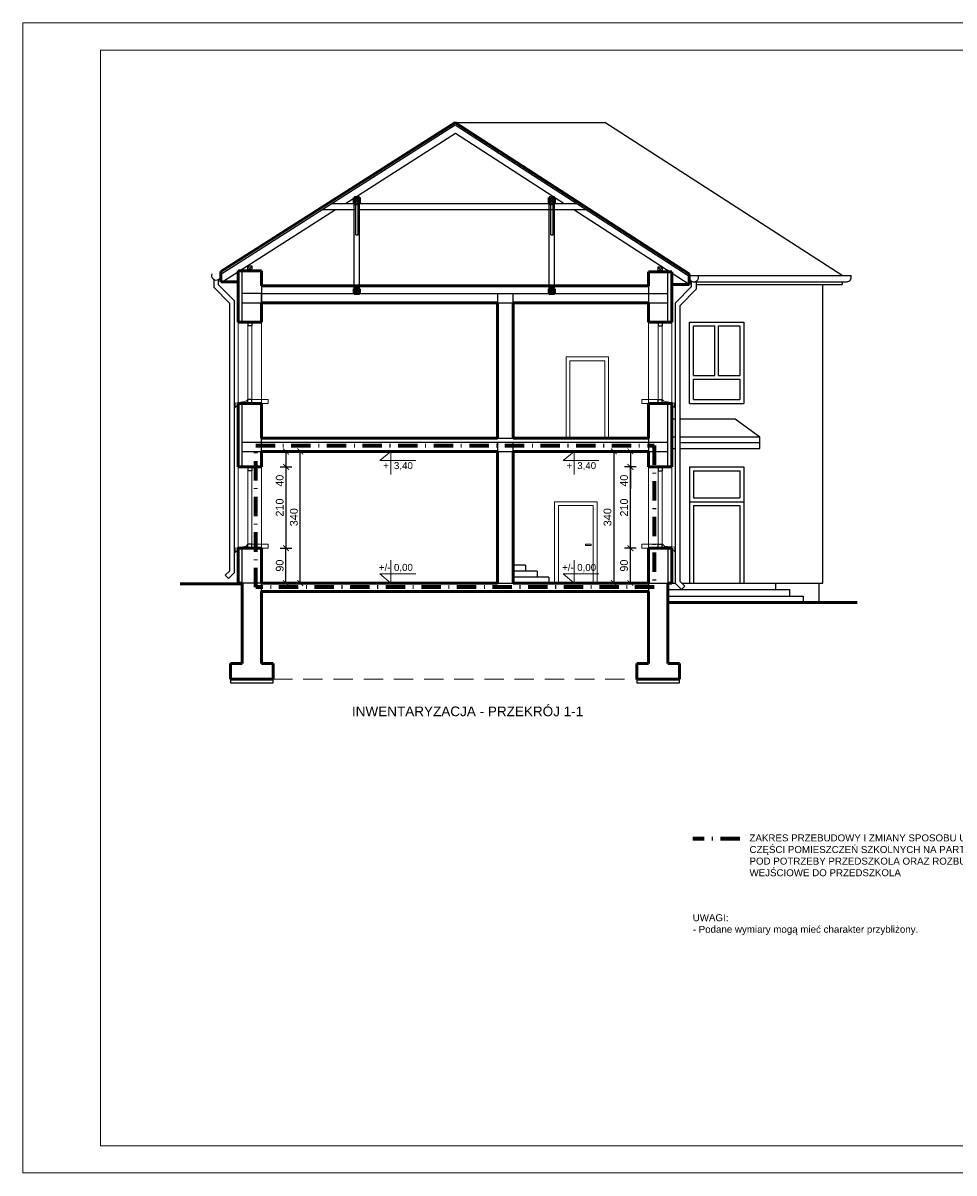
# Model space of a CAD drawing. Header units: millimetres. Extents: x -61343 to 9939, y -6894 to 7453.
# Tile 72 of 255: x -16667 to -14261, y -5924 to -2954. Entities that reach past the tile are written whole.
import ezdxf

# ---------------------------------------------------------------- set-up
doc = ezdxf.new("R2010")
doc.units = ezdxf.units.MM
doc.header["$MEASUREMENT"] = 0
doc.linetypes.add('Kropki i Kreski', pattern=[920, 500, -200, 20, -200])
doc.linetypes.add('Przerywana długa', pattern=[780, 500, -280])
doc.layers.add('810-G Ogólne', color=7, linetype='Continuous')
doc.layers.add('830-G Teksty Etykiety', color=7, linetype='Continuous')
doc.layers.add('A_opisy', color=81, linetype='Continuous', lineweight=13)
doc.layers.add('A_wymiary', color=253, linetype='Continuous', lineweight=9)
doc.layers.add('A_zakres opracowania', color=7, linetype='Continuous', lineweight=70, true_color=0xe00038)
doc.styles.get("Standard").update_dxf_attribs({"font": 'arial.ttf'})
doc.styles.add('STYL_AUTOMATYCZNY_2', font='arialbd.ttf')
doc.dimstyles.new('1do100', dxfattribs={"dimtxt": 20, "dimasz": 15, "dimexe": 15, "dimexo": 0.625, "dimgap": 6, "dimtad": 1, "dimtxsty": 'Standard', "dimblk": 'ARCHTICK', "dimcen": 2.5, "dimadec": 0, "dimazin": 0, "dimtfac": 1, "dimtmove": 0, "dimatfit": 3, "dimldrblk": 'OBLIQUE', "dimfxl": 15, "dimfxlon": 1, "dimarcsym": 0})

# ---------------------------------------------------------------- blocks, each defined once
blk = doc.blocks.new('_ArchTick')
at = {"color": 0, "linetype": 'ByBlock', "const_width": 0.15}
blk.add_lwpolyline([(-0.5, -0.5), (0.5, 0.5)], dxfattribs=at)
blk = doc.blocks.new('*D1789')
at = {"layer": 'A_wymiary', "color": 0, "lineweight": -2, "transparency": 16777216}
for p, q in [((-15082.2, -4310.3), (-15112.2, -4310.3)), ((-15097.2, -4400.3), (-15097.2, -4310.3)), ((-15082.2, -4400.3), (-15112.2, -4400.3))]:
    blk.add_line(p, q, dxfattribs=at)
at = {"layer": 'Defpoints', "color": 0, "transparency": 16777216}
for p in [(-15097.2, -4310.3), (-15050.2, -4310.3), (-15050.2, -4400.3)]:
    blk.add_point(p, dxfattribs=at)
at = {"layer": 'A_wymiary', "color": 0, "lineweight": -2, "transparency": 16777216, "xscale": 15, "yscale": 15, "zscale": 15}
for p, rotation in [((-15097.2, -4310.3), 90), ((-15097.2, -4400.3), 270)]:
    blk.add_blockref('_ArchTick', p, dxfattribs=dict(at, rotation=rotation))
at = {"layer": 'A_wymiary', "color": 0, "transparency": 16777216, "insert": (-15113.4, -4355.3), "char_height": 20, "attachment_point": 5, "rotation": 90}
blk.add_mtext('90', dxfattribs=at)
blk = doc.blocks.new('_Oblique')
at = {"color": 0, "linetype": 'ByBlock', "lineweight": -2}
blk.add_line((-0.5, -0.5), (0.5, 0.5), dxfattribs=at)
blk = doc.blocks.new('*D1790')
at = {"layer": 'A_wymiary', "color": 0, "lineweight": -2, "transparency": 16777216}
for p, q in [((-15082.2, -4100.3), (-15112.2, -4100.3)), ((-15097.2, -4310.3), (-15097.2, -4100.3)), ((-15082.2, -4310.3), (-15112.2, -4310.3))]:
    blk.add_line(p, q, dxfattribs=at)
at = {"layer": 'Defpoints', "color": 0, "transparency": 16777216}
for p in [(-15097.2, -4100.3), (-15050.2, -4100.3), (-15050.2, -4310.3)]:
    blk.add_point(p, dxfattribs=at)
at = {"layer": 'A_wymiary', "color": 0, "lineweight": -2, "transparency": 16777216, "xscale": 15, "yscale": 15, "zscale": 15}
for p, rotation in [((-15097.2, -4100.3), 90), ((-15097.2, -4310.3), 270)]:
    blk.add_blockref('_ArchTick', p, dxfattribs=dict(at, rotation=rotation))
at = {"layer": 'A_wymiary', "color": 0, "transparency": 16777216, "insert": (-15113.4, -4205.3), "char_height": 20, "attachment_point": 5, "rotation": 90}
blk.add_mtext('210', dxfattribs=at)
blk = doc.blocks.new('*D1791')
at = {"layer": 'A_wymiary', "color": 0, "lineweight": -2, "transparency": 16777216}
for p, q in [((-15082.2, -4060.3), (-15112.2, -4060.3)), ((-15097.2, -4060.3), (-15097.2, -4100.3)), ((-15082.2, -4100.3), (-15112.2, -4100.3)), ((-15097.2, -4100.3), (-15097.2, -4156.7))]:
    blk.add_line(p, q, dxfattribs=at)
at = {"layer": 'Defpoints', "color": 0, "transparency": 16777216}
for p in [(-15050.2, -4060.3), (-15097.2, -4100.3), (-15050.2, -4100.3)]:
    blk.add_point(p, dxfattribs=at)
at = {"layer": 'A_wymiary', "color": 0, "lineweight": -2, "transparency": 16777216, "xscale": 15, "yscale": 15, "zscale": 15}
for p, rotation in [((-15097.2, -4060.3), 90), ((-15097.2, -4100.3), 270)]:
    blk.add_blockref('_ArchTick', p, dxfattribs=dict(at, rotation=rotation))
at = {"layer": 'A_wymiary', "color": 0, "transparency": 16777216, "insert": (-15113.4, -4136), "char_height": 20, "attachment_point": 5, "rotation": 90}
blk.add_mtext('40', dxfattribs=at)
blk = doc.blocks.new('*D1792')
at = {"layer": 'A_wymiary', "color": 0, "lineweight": -2, "transparency": 16777216}
for p, q in [((-15125, -4060.3), (-15155, -4060.3)), ((-15140, -4060.3), (-15140, -4400.3)), ((-15125, -4400.3), (-15155, -4400.3))]:
    blk.add_line(p, q, dxfattribs=at)
at = {"layer": 'Defpoints', "color": 0, "transparency": 16777216}
for p in [(-15050.2, -4060.3), (-15140, -4400.3), (-15050.2, -4400.3)]:
    blk.add_point(p, dxfattribs=at)
at = {"layer": 'A_wymiary', "color": 0, "lineweight": -2, "transparency": 16777216, "xscale": 15, "yscale": 15, "zscale": 15}
for p, rotation in [((-15140, -4060.3), 90), ((-15140, -4400.3), 270)]:
    blk.add_blockref('_ArchTick', p, dxfattribs=dict(at, rotation=rotation))
at = {"layer": 'A_wymiary', "color": 0, "transparency": 16777216, "insert": (-15156.2, -4230.3), "char_height": 20, "attachment_point": 5, "rotation": 90}
blk.add_mtext('340', dxfattribs=at)
blk = doc.blocks.new('*D1793')
at = {"layer": 'A_wymiary', "color": 0, "lineweight": -2, "transparency": 16777216}
for p, q in [((-15935.4, -4060.3), (-15965.4, -4060.3)), ((-15950.4, -4400.3), (-15950.4, -4060.3)), ((-15935.4, -4400.3), (-15965.4, -4400.3))]:
    blk.add_line(p, q, dxfattribs=at)
at = {"layer": 'Defpoints', "color": 0, "transparency": 16777216}
for p in [(-15950.4, -4060.3), (-15440.2, -4060.3), (-15440.2, -4400.3)]:
    blk.add_point(p, dxfattribs=at)
at = {"layer": 'A_wymiary', "color": 0, "lineweight": -2, "transparency": 16777216, "xscale": 15, "yscale": 15, "zscale": 15}
for p, rotation in [((-15950.4, -4060.3), 90), ((-15950.4, -4400.3), 270)]:
    blk.add_blockref('_ArchTick', p, dxfattribs=dict(at, rotation=rotation))
at = {"layer": 'A_wymiary', "color": 0, "transparency": 16777216, "insert": (-15966.6, -4230.3), "char_height": 20, "attachment_point": 5, "rotation": 90}
blk.add_mtext('340', dxfattribs=at)
blk = doc.blocks.new('*D1794')
at = {"layer": 'A_wymiary', "color": 0, "lineweight": -2, "transparency": 16777216}
for p, q in [((-16002, -4060.3), (-15972, -4060.3)), ((-15987, -4060.3), (-15987, -4100.3)), ((-16002, -4100.3), (-15972, -4100.3)), ((-15987, -4100.3), (-15987, -4156.7))]:
    blk.add_line(p, q, dxfattribs=at)
at = {"layer": 'Defpoints', "color": 0, "transparency": 16777216}
for p in [(-16050.2, -4060.3), (-16050.2, -4100.3), (-15987, -4100.3)]:
    blk.add_point(p, dxfattribs=at)
at = {"layer": 'A_wymiary', "color": 0, "lineweight": -2, "transparency": 16777216, "xscale": 15, "yscale": 15, "zscale": 15}
for p, rotation in [((-15987, -4060.3), 90), ((-15987, -4100.3), 270)]:
    blk.add_blockref('_ArchTick', p, dxfattribs=dict(at, rotation=rotation))
at = {"layer": 'A_wymiary', "color": 0, "transparency": 16777216, "insert": (-16003.2, -4136), "char_height": 20, "attachment_point": 5, "rotation": 90}
blk.add_mtext('40', dxfattribs=at)
blk = doc.blocks.new('*D1795')
at = {"layer": 'A_wymiary', "color": 0, "lineweight": -2, "transparency": 16777216}
for p, q in [((-16002, -4100.3), (-15972, -4100.3)), ((-15987, -4100.3), (-15987, -4310.3)), ((-16002, -4310.3), (-15972, -4310.3))]:
    blk.add_line(p, q, dxfattribs=at)
at = {"layer": 'Defpoints', "color": 0, "transparency": 16777216}
for p in [(-16050.2, -4100.3), (-16050.2, -4310.3), (-15987, -4310.3)]:
    blk.add_point(p, dxfattribs=at)
at = {"layer": 'A_wymiary', "color": 0, "lineweight": -2, "transparency": 16777216, "xscale": 15, "yscale": 15, "zscale": 15}
for p, rotation in [((-15987, -4100.3), 90), ((-15987, -4310.3), 270)]:
    blk.add_blockref('_ArchTick', p, dxfattribs=dict(at, rotation=rotation))
at = {"layer": 'A_wymiary', "color": 0, "transparency": 16777216, "insert": (-16003.2, -4205.3), "char_height": 20, "attachment_point": 5, "rotation": 90}
blk.add_mtext('210', dxfattribs=at)
blk = doc.blocks.new('*D1796')
at = {"layer": 'A_wymiary', "color": 0, "lineweight": -2, "transparency": 16777216}
for p, q in [((-16002, -4310.3), (-15972, -4310.3)), ((-15987, -4400.3), (-15987, -4310.3)), ((-16002, -4400.3), (-15972, -4400.3))]:
    blk.add_line(p, q, dxfattribs=at)
at = {"layer": 'Defpoints', "color": 0, "transparency": 16777216}
for p in [(-16050.2, -4310.3), (-15987, -4310.3), (-16050.2, -4400.3)]:
    blk.add_point(p, dxfattribs=at)
at = {"layer": 'A_wymiary', "color": 0, "lineweight": -2, "transparency": 16777216, "xscale": 15, "yscale": 15, "zscale": 15}
for p, rotation in [((-15987, -4310.3), 90), ((-15987, -4400.3), 270)]:
    blk.add_blockref('_ArchTick', p, dxfattribs=dict(at, rotation=rotation))
at = {"layer": 'A_wymiary', "color": 0, "transparency": 16777216, "insert": (-16003.2, -4355.3), "char_height": 20, "attachment_point": 5, "rotation": 90}
blk.add_mtext('90', dxfattribs=at)

msp = doc.modelspace()

# ---------------------------------------------------------------- linework, layer by layer
at = {"layer": '810-G Ogólne', "color": 7, "linetype": 'Continuous', "lineweight": 50}
for p, q in [((-15550.236, -3210.505), (-16155.236, -3595.869)), ((-14945.236, -3601.299), (-15550.236, -3210.505)), ((-15796.823, -3404.718), (-15810.823, -3404.718)), ((-15810.823, -3404.718), (-15810.823, -3420.718)), ((-15796.823, -3420.718), (-15796.823, -3404.718)), ((-15292.916, -3404.718), (-15306.916, -3404.718)), ((-15306.916, -3404.718), (-15306.916, -3420.718)), ((-15292.916, -3420.718), (-15292.916, -3404.718)), ((-15810.823, -3420.718), (-15796.823, -3420.718)), ((-15306.916, -3420.718), (-15292.916, -3420.718)), ((-16110.236, -3726.299), (-16110.236, -3593.623)), ((-16050.236, -3593.623), (-16110.236, -3593.623)), ((-16050.236, -3632.299), (-16050.236, -3593.623)), ((-16155.236, -3595.869), (-16155.236, -3622.558)), ((-16155.236, -3622.558), (-16110.236, -3622.558)), ((-15050.236, -3632.299), (-15050.236, -3596.729)), ((-15050.236, -3596.729), (-14990.236, -3596.729)), ((-14990.236, -3726.299), (-14990.236, -3596.729)), ((-14945.236, -3601.299), (-14945.236, -3629.299)), ((-16050.236, -3632.299), (-15050.236, -3632.299)), ((-15810.823, -3640.299), (-15796.823, -3640.299)), ((-15810.823, -3640.299), (-15810.823, -3652.299)), ((-15810.823, -3652.299), (-15796.823, -3652.299)), ((-15796.823, -3652.299), (-15796.823, -3640.299)), ((-15306.916, -3640.299), (-15292.916, -3640.299)), ((-15306.916, -3640.299), (-15306.916, -3652.299)), ((-15306.916, -3652.299), (-15292.916, -3652.299)), ((-15292.916, -3652.299), (-15292.916, -3640.299)), ((-14945.236, -3629.299), (-14989.156, -3629.299)), ((-16050.236, -3726.299), (-16050.236, -3676.299)), ((-16050.236, -3676.299), (-15440.236, -3676.299)), ((-15440.236, -3676.299), (-15440.236, -4026.299)), ((-15400.236, -3676.299), (-15400.236, -4026.299)), ((-15400.236, -3676.299), (-15050.236, -3676.299)), ((-15050.236, -3676.299), (-15050.236, -3726.299)), ((-16110.236, -3726.299), (-16050.236, -3726.299)), ((-15050.236, -3726.299), (-14990.236, -3726.299)), ((-16110.236, -3936.299), (-16050.236, -3936.299)), ((-16110.236, -4100.299), (-16110.236, -3936.299)), ((-16050.236, -3936.299), (-16050.236, -4026.299)), ((-14990.236, -3936.299), (-15050.236, -3936.299)), ((-15050.236, -3936.299), (-15050.236, -4026.299)), ((-14990.236, -4100.299), (-14990.236, -3936.299)), ((-16050.236, -4026.299), (-15440.236, -4026.299)), ((-15400.236, -4026.299), (-15050.236, -4026.299)), ((-16050.236, -4060.299), (-15440.236, -4060.299)), ((-16050.236, -4060.299), (-16050.236, -4100.299)), ((-15440.236, -4060.299), (-15440.236, -4400.299)), ((-15400.236, -4400.299), (-15400.236, -4060.299)), ((-15400.236, -4060.299), (-15050.236, -4060.299)), ((-15050.236, -4060.299), (-15050.236, -4100.299)), ((-16110.236, -4100.299), (-16050.236, -4100.299)), ((-15050.236, -4100.299), (-14990.236, -4100.299)), ((-16110.236, -4400.299), (-16110.236, -4310.299)), ((-16110.236, -4310.299), (-16050.236, -4310.299)), ((-16050.236, -4310.299), (-16050.236, -4400.299)), ((-14990.236, -4310.299), (-15050.236, -4310.299)), ((-15050.236, -4310.299), (-15050.236, -4400.299)), ((-14990.236, -4400.299), (-14990.236, -4310.299)), ((-16260.591, -4402.299), (-16100.236, -4402.299)), ((-16100.236, -4400.299), (-16110.236, -4400.299)), ((-16100.236, -4400.299), (-16100.236, -4402.299)), ((-16100.236, -4402.299), (-16100.236, -4608.299)), ((-16050.236, -4400.299), (-15440.236, -4400.299)), ((-16050.236, -4608.299), (-16050.236, -4422.299)), ((-16050.236, -4422.299), (-15590.236, -4422.299)), ((-15590.236, -4422.299), (-15050.236, -4422.299)), ((-15400.236, -4400.299), (-15050.236, -4400.299)), ((-15050.236, -4422.299), (-15050.236, -4608.299)), ((-15000.236, -4608.299), (-15000.236, -4400.299)), ((-14990.236, -4400.299), (-15000.236, -4400.299)), ((-15000.236, -4450.299), (-14511.496, -4450.299)), ((-16100.236, -4608.299), (-16130.236, -4608.299)), ((-16130.236, -4608.299), (-16130.236, -4648.299)), ((-16050.236, -4608.299), (-16020.236, -4608.299)), ((-16020.236, -4608.299), (-16020.236, -4648.299)), ((-15050.236, -4608.299), (-15080.236, -4608.299)), ((-15080.236, -4608.299), (-15080.236, -4648.299)), ((-15000.236, -4608.299), (-14970.236, -4608.299)), ((-14970.236, -4608.299), (-14970.236, -4648.299)), ((-16130.236, -4648.299), (-16020.236, -4648.299)), ((-15080.236, -4648.299), (-14970.236, -4648.299))]:
    msp.add_line(p, q, dxfattribs=at)
at = {"layer": '810-G Ogólne', "color": 7, "linetype": 'Continuous', "lineweight": 25}
for p, q in [((-15549.459, -3218.007), (-16155.096, -3603.777)), ((-15550.236, -3210.505), (-15162.919, -3210.505)), ((-14945.236, -3608.299), (-15549.459, -3218.007)), ((-14550.236, -3606.262), (-15162.919, -3210.505)), ((-15548.907, -3239.363), (-15833.624, -3420.718)), ((-15268.146, -3420.718), (-15548.907, -3239.363)), ((-15810.823, -3420.718), (-15796.823, -3404.718)), ((-15810.823, -3404.718), (-15796.823, -3420.718)), ((-15306.916, -3420.718), (-15292.916, -3404.718)), ((-15306.916, -3404.718), (-15292.916, -3420.718)), ((-15858.743, -3436.718), (-16150.501, -3622.558)), ((-15806.823, -3436.718), (-15892.823, -3436.718)), ((-15235.635, -3420.718), (-15867.704, -3420.718)), ((-15810.823, -3652.299), (-15810.823, -3416.718)), ((-15806.823, -3500.718), (-15806.823, -3420.718)), ((-15800.823, -3500.718), (-15800.823, -3420.718)), ((-15210.865, -3436.718), (-15800.823, -3436.718)), ((-15796.823, -3652.299), (-15796.823, -3416.718)), ((-15306.916, -3652.299), (-15306.916, -3416.718)), ((-15302.916, -3500.718), (-15302.916, -3420.718)), ((-15296.916, -3500.718), (-15296.916, -3420.718)), ((-15210.865, -3436.718), (-15296.916, -3436.718)), ((-15292.916, -3652.299), (-15292.916, -3416.718)), ((-14945.236, -3629.299), (-15243.376, -3436.718)), ((-15806.823, -3500.718), (-15800.823, -3500.718)), ((-15302.916, -3500.718), (-15296.916, -3500.718)), ((-16100.236, -3726.299), (-16100.236, -3593.623)), ((-16086.236, -3581.623), (-16086.236, -3593.623)), ((-16074.236, -3581.623), (-16086.236, -3581.623)), ((-16086.236, -3593.623), (-16074.236, -3581.623)), ((-16074.236, -3593.623), (-16086.236, -3581.623)), ((-16086.236, -3593.623), (-16074.236, -3593.623)), ((-16074.236, -3593.623), (-16074.236, -3581.623)), ((-15026.236, -3584.729), (-15026.236, -3596.729)), ((-15014.236, -3584.729), (-15026.236, -3584.729)), ((-15026.236, -3596.729), (-15014.236, -3584.729)), ((-15014.236, -3596.729), (-15026.236, -3584.729)), ((-15014.236, -3596.729), (-15014.236, -3584.729)), ((-16173.685, -3616.178), (-16173.685, -3636.545)), ((-16161.493, -3629.837), (-16161.493, -3616.178)), ((-15026.236, -3596.729), (-15014.236, -3596.729)), ((-15000.236, -3726.299), (-15000.236, -3593.772)), ((-14945.589, -3606.262), (-14527.037, -3606.262)), ((-14939.129, -3634.631), (-14939.129, -3620.972)), ((-14932.374, -3622.456), (-14537.678, -3622.456)), ((-14926.938, -3620.972), (-14926.938, -3641.339)), ((-14550.236, -3622.456), (-14550.236, -3629.299)), ((-16173.685, -3636.545), (-16132.518, -3678.469)), ((-16120.236, -3671.818), (-16161.493, -3629.837)), ((-16050.236, -3652.299), (-16100.236, -3652.299)), ((-16050.236, -3632.299), (-16050.236, -3676.299)), ((-16050.236, -3652.299), (-15000.236, -3652.299)), ((-16050.236, -3676.299), (-16050.236, -3652.299)), ((-15796.823, -3640.299), (-15810.823, -3652.299)), ((-15810.823, -3640.299), (-15796.823, -3652.299)), ((-15440.236, -3652.299), (-15440.236, -3676.299)), ((-15400.236, -3676.299), (-15400.236, -3652.299)), ((-15292.916, -3640.299), (-15306.916, -3652.299)), ((-15306.916, -3640.299), (-15292.916, -3652.299)), ((-15050.236, -3632.299), (-15050.236, -3676.299)), ((-14980.386, -3676.612), (-14939.129, -3634.631)), ((-14926.938, -3641.339), (-14968.104, -3683.263)), ((-14926.938, -3629.299), (-14550.236, -3629.299)), ((-14600.236, -4400.299), (-14600.236, -3629.299)), ((-16132.518, -4368.698), (-16132.518, -3678.469)), ((-16120.236, -4373.386), (-16120.236, -3671.818)), ((-16100.236, -3676.299), (-16045.236, -3676.299)), ((-15440.236, -3676.299), (-15400.236, -3676.299)), ((-15050.236, -3676.299), (-15000.236, -3676.299)), ((-14980.386, -4401.386), (-14980.386, -3676.612)), ((-14968.104, -4396.698), (-14968.104, -3683.263)), ((-16085.236, -3726.299), (-16085.236, -3736.299)), ((-16075.236, -3736.299), (-16085.236, -3736.299)), ((-16075.236, -3726.299), (-16075.236, -3736.299)), ((-15025.236, -3726.299), (-15025.236, -3736.299)), ((-15025.236, -3736.299), (-15015.236, -3736.299)), ((-15015.236, -3726.299), (-15015.236, -3736.299)), ((-14944.236, -3936.299), (-14944.236, -3726.299)), ((-14944.236, -3726.299), (-14804.236, -3726.299)), ((-14934.236, -3736.299), (-14879.236, -3736.299)), ((-14934.236, -3864.112), (-14934.236, -3736.299)), ((-14879.236, -3864.112), (-14879.236, -3736.299)), ((-14869.236, -3864.112), (-14869.236, -3736.299)), ((-14869.236, -3736.299), (-14814.236, -3736.299)), ((-14814.236, -3736.299), (-14814.236, -3864.112)), ((-14804.236, -3726.299), (-14804.236, -3936.299)), ((-14934.236, -3864.112), (-14879.236, -3864.112)), ((-14934.236, -3926.299), (-14934.236, -3874.112)), ((-14934.236, -3874.112), (-14814.236, -3874.112)), ((-14869.236, -3864.112), (-14814.236, -3864.112)), ((-14814.236, -3874.112), (-14814.236, -3926.299)), ((-16100.236, -4100.299), (-16100.236, -3936.299)), ((-16085.236, -3936.299), (-16085.236, -3926.299)), ((-16075.236, -3926.299), (-16085.236, -3926.299)), ((-16075.236, -3936.299), (-16075.236, -3926.299)), ((-15025.236, -3926.299), (-15015.236, -3926.299)), ((-15025.236, -3936.299), (-15025.236, -3926.299)), ((-15015.236, -3936.299), (-15015.236, -3926.299)), ((-15000.236, -4100.299), (-15000.236, -3936.299)), ((-14944.236, -3936.299), (-14804.236, -3936.299)), ((-14934.236, -3926.299), (-14814.236, -3926.299)), ((-14980.386, -3976.831), (-14990.236, -3976.831)), ((-14826.694, -3976.831), (-14968.104, -3976.831)), ((-14763.056, -4023.286), (-14826.694, -3976.831)), ((-16100.236, -4036.299), (-15000.236, -4036.299)), ((-16050.236, -4060.299), (-16050.236, -4026.299)), ((-15440.236, -4026.299), (-15400.236, -4026.299)), ((-15440.236, -4036.299), (-15440.236, -4060.299)), ((-15400.236, -4060.299), (-15400.236, -4036.299)), ((-15050.236, -4026.299), (-15050.236, -4060.299)), ((-14980.386, -4023.286), (-14990.236, -4023.286)), ((-14763.056, -4023.286), (-14968.104, -4023.286)), ((-14763.056, -4037.966), (-14968.104, -4037.966)), ((-14763.056, -4052.646), (-14763.056, -4023.286)), ((-16100.236, -4060.299), (-16050.236, -4060.299)), ((-15440.236, -4060.299), (-15400.236, -4060.299)), ((-15050.236, -4060.299), (-15000.236, -4060.299)), ((-14990.236, -4052.646), (-14980.386, -4052.646)), ((-14968.104, -4052.646), (-14763.056, -4052.646)), ((-16085.236, -4100.299), (-16085.236, -4110.299)), ((-16075.236, -4110.299), (-16085.236, -4110.299)), ((-16075.236, -4100.299), (-16075.236, -4110.299)), ((-15025.236, -4100.299), (-15025.236, -4110.299)), ((-15025.236, -4110.299), (-15015.236, -4110.299)), ((-15015.236, -4100.299), (-15015.236, -4110.299)), ((-14944.236, -4100.299), (-14944.236, -4400.299)), ((-14944.236, -4100.299), (-14804.236, -4100.299)), ((-14934.236, -4110.299), (-14814.236, -4110.299)), ((-14934.236, -4110.299), (-14934.236, -4180.299)), ((-14814.236, -4110.299), (-14814.236, -4180.299)), ((-14804.236, -4100.299), (-14804.236, -4400.299)), ((-14934.236, -4180.299), (-14814.236, -4180.299)), ((-14944.236, -4190.299), (-14804.236, -4190.299)), ((-14934.236, -4200.299), (-14814.236, -4200.299)), ((-14934.236, -4200.299), (-14934.236, -4400.299)), ((-14814.236, -4200.299), (-14814.236, -4400.299)), ((-16085.236, -4310.299), (-16085.236, -4300.299)), ((-16075.236, -4300.299), (-16085.236, -4300.299)), ((-16075.236, -4310.299), (-16075.236, -4300.299)), ((-15025.236, -4300.299), (-15015.236, -4300.299)), ((-15025.236, -4310.299), (-15025.236, -4300.299)), ((-15015.236, -4310.299), (-15015.236, -4300.299)), ((-16100.236, -4400.299), (-16100.236, -4310.299)), ((-15000.236, -4310.299), (-15000.236, -4400.299)), ((-15368.236, -4353.799), (-15400.236, -4353.799)), ((-15368.236, -4353.799), (-15368.236, -4369.299)), ((-16132.518, -4368.698), (-16144.149, -4380.329)), ((-16144.149, -4380.329), (-16135.664, -4388.814)), ((-16120.236, -4373.386), (-16135.664, -4388.814)), ((-15338.236, -4369.299), (-15400.236, -4369.299)), ((-15308.236, -4384.799), (-15400.236, -4384.799)), ((-15338.236, -4369.299), (-15338.236, -4384.799)), ((-15308.236, -4384.799), (-15308.236, -4400.299)), ((-16050.236, -4400.299), (-16100.236, -4400.299)), ((-16050.236, -4422.299), (-16050.236, -4397.843)), ((-15440.236, -4400.299), (-15400.236, -4400.299)), ((-15050.236, -4400.299), (-14990.236, -4400.299)), ((-15050.236, -4400.299), (-15050.236, -4422.299)), ((-15000.236, -4417.299), (-14686.236, -4417.299)), ((-14990.236, -4400.299), (-14980.386, -4400.299)), ((-14980.386, -4401.386), (-14964.958, -4416.814)), ((-14968.104, -4396.698), (-14956.473, -4408.329)), ((-14956.473, -4408.329), (-14964.958, -4416.814)), ((-14964.503, -4400.299), (-14723.236, -4400.299)), ((-14723.236, -4400.299), (-14600.236, -4400.299)), ((-14722.236, -4400.299), (-14722.236, -4417.299)), ((-14686.236, -4417.299), (-14686.236, -4434.299)), ((-14610.236, -4400.299), (-14610.236, -4450.299)), ((-15000.236, -4434.299), (-14650.236, -4434.299)), ((-14650.236, -4434.299), (-14650.236, -4450.299)), ((-16130.236, -4648.299), (-16130.236, -4658.299)), ((-16130.236, -4658.299), (-16020.236, -4658.299)), ((-16020.236, -4658.299), (-16020.236, -4648.299)), ((-15080.236, -4648.299), (-15080.236, -4658.299)), ((-15080.236, -4658.299), (-14970.236, -4658.299)), ((-14970.236, -4658.299), (-14970.236, -4648.299))]:
    msp.add_line(p, q, dxfattribs=at)
at = {"layer": '810-G Ogólne', "color": 7, "linetype": 'Continuous', "lineweight": 13}
for p, q in [((-16110.236, -3936.299), (-16110.236, -3726.299)), ((-16050.236, -3726.299), (-16050.236, -3936.299)), ((-15050.236, -3726.299), (-15050.236, -3936.299)), ((-14990.236, -3936.299), (-14990.236, -3726.299)), ((-16110.236, -4310.299), (-16110.236, -4100.299)), ((-16050.236, -4100.299), (-16050.236, -4310.299)), ((-15050.236, -4100.299), (-15050.236, -4310.299)), ((-14990.236, -4310.299), (-14990.236, -4100.299))]:
    msp.add_line(p, q, dxfattribs=at)
at = {"layer": '810-G Ogólne', "color": 7, "linetype": 'Continuous', "lineweight": 15}
for p, q in [((-16085.236, -3926.299), (-16085.236, -3736.299)), ((-16075.236, -3736.299), (-16075.236, -3926.299)), ((-15025.236, -3736.299), (-15025.236, -3926.299)), ((-15015.236, -3926.299), (-15015.236, -3736.299)), ((-15263.236, -3816.299), (-15153.236, -3816.299)), ((-15263.236, -3816.299), (-15263.236, -4026.299)), ((-15253.236, -3826.299), (-15163.236, -3826.299)), ((-15253.236, -3826.299), (-15253.236, -4026.299)), ((-15163.236, -3826.299), (-15163.236, -4026.299)), ((-15153.236, -3816.299), (-15153.236, -4026.299)), ((-16089.924, -3930.987), (-16118.262, -3936.028)), ((-16118.262, -3936.028), (-16118.262, -3947.047)), ((-16118.262, -3947.047), (-16114.203, -3942.987)), ((-16085.236, -3926.299), (-16089.924, -3930.987)), ((-16075.236, -3926.299), (-16032.736, -3926.299)), ((-16032.736, -3936.299), (-16062.736, -3936.299)), ((-16032.736, -3926.299), (-16032.736, -3936.299)), ((-15025.236, -3926.299), (-15067.736, -3926.299)), ((-15067.736, -3926.299), (-15067.736, -3936.299)), ((-15067.736, -3936.299), (-15037.736, -3936.299)), ((-15015.236, -3926.299), (-15010.548, -3930.987)), ((-15010.548, -3930.987), (-14983.078, -3935.562)), ((-14983.169, -3947.047), (-14987.229, -3942.987)), ((-14983.169, -3936.028), (-14983.169, -3947.047)), ((-16085.236, -4300.299), (-16085.236, -4110.299)), ((-16075.236, -4110.299), (-16075.236, -4300.299)), ((-15025.236, -4110.299), (-15025.236, -4300.299)), ((-15015.236, -4300.299), (-15015.236, -4110.299)), ((-15293.236, -4190.299), (-15183.236, -4190.299)), ((-15293.236, -4190.299), (-15293.236, -4400.299)), ((-15283.236, -4200.299), (-15193.236, -4200.299)), ((-15283.236, -4200.299), (-15283.236, -4400.299)), ((-15193.236, -4200.299), (-15193.236, -4400.299)), ((-15183.236, -4190.299), (-15183.236, -4400.299)), ((-16089.924, -4304.987), (-16118.262, -4310.028)), ((-16085.236, -4300.299), (-16089.924, -4304.987)), ((-16075.236, -4300.299), (-16032.736, -4300.299)), ((-16032.736, -4300.299), (-16032.736, -4310.299)), ((-15025.236, -4300.299), (-15067.736, -4300.299)), ((-15067.736, -4300.299), (-15067.736, -4310.299)), ((-15013.942, -4300.299), (-15009.254, -4304.987)), ((-15009.254, -4304.987), (-14982.471, -4308.066)), ((-16118.262, -4310.028), (-16118.262, -4321.047)), ((-16118.262, -4321.047), (-16114.203, -4316.987)), ((-16032.736, -4310.299), (-16062.736, -4310.299)), ((-15067.736, -4310.299), (-15037.736, -4310.299)), ((-14982.471, -4319.085), (-14986.53, -4315.026)), ((-14982.471, -4308.066), (-14982.471, -4319.085))]:
    msp.add_line(p, q, dxfattribs=at)
at = {"layer": '810-G Ogólne', "color": 7, "linetype": 'Przerywana długa', "lineweight": 13, "ltscale": 0.1}
msp.add_line((-16020.236, -4648.299), (-15080.236, -4648.299), dxfattribs=at)
at = {"layer": '810-G Ogólne', "color": 7, "linetype": 'Continuous', "lineweight": 15}
msp.add_lwpolyline([(-15198.236, -4300.299), (-15213.236, -4300.299), (-15213.236, -4303.299), (-15198.236, -4303.299)], close=True, dxfattribs=at)
at = {"layer": '810-G Ogólne', "color": 7, "linetype": 'Continuous', "lineweight": 25}
for centre, start, end in [((-16167.379, -3605.497), 160.709954, 11.113041), ((-14933.243, -3610.291), 168.886959, 19.290046), ((-14538.548, -3610.291), 274.088503, 19.290046)]:
    msp.add_arc(centre, 12.196, start, end, dxfattribs=at)
at = {"layer": 'A_opisy'}
for points in [[(-16666.563, -2953.919), (-12466.563, -2953.919), (-12466.563, -5923.919), (-16666.563, -5923.919)], [(-16466.563, -3023.919), (-12536.563, -3023.919), (-12536.563, -5853.919), (-16466.563, -5853.919)]]:
    msp.add_lwpolyline(points, close=True, dxfattribs=at)
for points in [[(-15715.722, -4119.66), (-15715.722, -4060.299), (-15744.651, -4083.697), (-15651.784, -4083.697)], [(-15242.195, -4119.66), (-15242.195, -4060.299), (-15271.124, -4083.697), (-15178.257, -4083.697)], [(-15715.722, -4340.938), (-15715.722, -4400.299), (-15744.651, -4376.901), (-15651.784, -4376.901)], [(-15242.195, -4340.938), (-15242.195, -4400.299), (-15271.124, -4376.901), (-15178.257, -4376.901)]]:
    msp.add_lwpolyline(points, dxfattribs=at)
at = {"layer": 'A_zakres opracowania', "linetype": 'Kropki i Kreski', "ltscale": 0.1}
msp.add_line((-14814.314, -5060.675), (-14935.978, -5060.675), dxfattribs=at)
msp.add_lwpolyline([(-16065.236, -4045.299), (-15035.236, -4045.299), (-15035.236, -4411.299), (-16065.236, -4411.299)], close=True, dxfattribs=at)

# ---------------------------------------------------------------- texts
at = {"layer": '830-G Teksty Etykiety', "color": 7, "linetype": 'Continuous', "lineweight": 13, "insert": (-15816.53, -4719.187), "char_height": 25, "attachment_point": 1, "style": 'STYL_AUTOMATYCZNY_2'}
msp.add_mtext('\\A1;{\\fArial|b0|i0|c238|p34;INWENTARYZACJA - PRZEKRÓJ 1-1}', dxfattribs=at)
at = {"layer": 'A_opisy', "char_height": 18, "attachment_point": 1}
for s, width, heights, insert in [('+', 12.03374, [0], (-15735.92, -4088.029)), ('3,40', 39.475, [21.634], (-15708.092, -4088.029)), ('+', 12.03374, [0], (-15262.393, -4088.029)), ('3,40', 39.475, [21.634], (-15234.565, -4088.029)), ('+/-', 12.03374, [0], (-15747.072, -4350.885)), ('0,00', 39.475, [21.634], (-15708.092, -4350.885)), ('+/-', 12.03374, [0], (-15273.545, -4350.885)), ('0,00', 39.475, [21.634], (-15234.565, -4350.885)), ('ZAKRES PRZEBUDOWY I ZMIANY SPOSOBU UŻYTKOWANIA CZĘŚCI POMIESZCZEŃ SZKOLNYCH NA PARTERZE BUDYNKU POD POTRZEBY PRZEDSZKOLA ORAZ ROZBUDOWY O ELEMENTY WEJŚCIOWE DO PRZEDSZKOLA', 806.73455, [137.169], (-14789.314, -5049.472)), ('UWAGI: \\P- Podane wymiary mogą mieć charakter przybliżony. ', 932.0282, [276.805], (-14935.978, -5255.583))]:
    msp.add_mtext_dynamic_manual_height_columns(s, width=width, gutter_width=12.5, heights=heights, dxfattribs=dict(at, insert=insert))

# ---------------------------------------------------------------- dimensions: what is measured, and where the dimension line sits
at = {"layer": 'A_wymiary'}
for base, p1, p2, picture, middle in [((-15987.029, -4100.299), (-16050.236, -4060.299), (-16050.236, -4100.299), '*D1794', (-16003.241, -4135.992)), ((-15950.423, -4060.299), (-15440.236, -4400.299), (-15440.236, -4060.299), '*D1793', (-15966.642, -4230.299)), ((-15140.014, -4400.299), (-15050.236, -4060.299), (-15050.236, -4400.299), '*D1792', (-15156.232, -4230.299)), ((-15097.228, -4100.299), (-15050.236, -4060.299), (-15050.236, -4100.299), '*D1791', (-15113.44, -4135.992)), ((-15987.029, -4310.299), (-16050.236, -4100.299), (-16050.236, -4310.299), '*D1795', (-16003.241, -4205.299)), ((-15097.228, -4100.299), (-15050.236, -4310.299), (-15050.236, -4100.299), '*D1790', (-15113.44, -4205.299)), ((-15987.029, -4310.299), (-16050.236, -4400.299), (-16050.236, -4310.299), '*D1796', (-16003.241, -4355.299)), ((-15097.228, -4310.299), (-15050.236, -4400.299), (-15050.236, -4310.299), '*D1789', (-15113.44, -4355.299))]:
    dim = msp.add_linear_dim(base=base, p1=p1, p2=p2, angle=90, dimstyle='1do100', dxfattribs=at)
    dim.commit()
    dim.dimension.update_dxf_attribs({"geometry": picture, "text_midpoint": middle})

doc.saveas('drawing.dxf')
